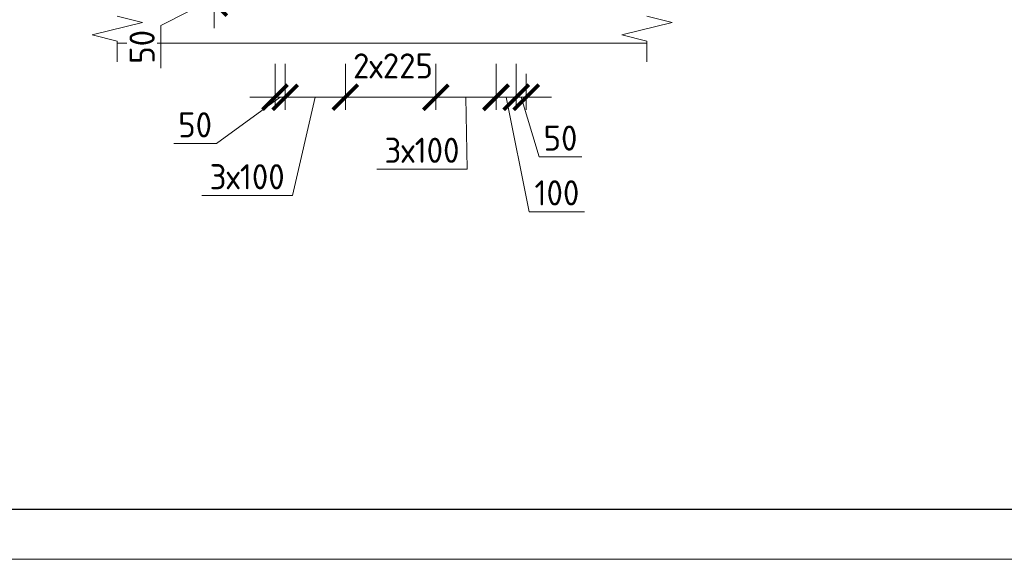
# Model space of a CAD drawing. Header units: millimetres. Extents: x 263826 to 1718326, y -423071 to 70137.
# Tile 137 of 256: x 551343 to 561142, y -198192 to -192821. Entities that reach past the tile are written whole.
import ezdxf

# ---------------------------------------------------------------- set-up
doc = ezdxf.new("R2010")
doc.units = ezdxf.units.MM
doc.linetypes.add('01 Штриховая _4 мм_', pattern=[6, 3.5, -2.5])
for name, color, linetype, lineweight in [('AF_Perekritie', 90, 'Continuous', 18), ('AF_Stena', 90, 'Continuous', 18), ('KR_Fundament', 253, 'Continuous', 18), ('размер', 1, 'Continuous', 25), ('РАЗМЕРЫ', 1, 'Continuous', 9), ('Текст', 7, 'Continuous', 25), ('ТОНКИЕ', 7, 'Continuous', 9)]:
    doc.layers.add(name, color=color, linetype=linetype, lineweight=lineweight)
doc.layers.add('PDF7_Text', color=7, linetype='Continuous')
doc.layers.add('ТОЛСТЫЕ_ОСНОВНЫЕ', color=6, linetype='Continuous')
doc.styles.add('GOST-2.304_Type-B', font='GOST_Common.ttf')
doc.styles.add('PDF Times New Roman', font='times.ttf')
doc.styles.add('ГОСТ', font='GOST_Common.ttf')
doc.dimstyles.new('мой 25', dxfattribs={"dimscale": 100, "dimtxt": 2.5, "dimasz": 2.5, "dimexe": 1.25, "dimexo": 0.625, "dimtad": 1, "dimdec": 0, "dimlfac": 0.5, "dimtxsty": 'GOST-2.304_Type-B', "dimblk": 'ARCHTICK', "dimcen": 2.5, "dimdle": 1.25, "dimaunit": 1, "dimadec": 1, "dimazin": 2, "dimtfac": 1, "dimtdec": 0, "dimtmove": 1, "dimatfit": 3, "dimfxl": 6, "dimfxlon": 1, "dimtfill": 1, "dimlwd": -1, "dimlwe": -1, "dimarcsym": 0})

# ---------------------------------------------------------------- blocks, each defined once
blk = doc.blocks.new('штамп кж1.1')
at = {"layer": 'PDF7_Text', "insert": (410912, -84467.2), "char_height": 180, "width": 6881.019, "attachment_point": 7, "style": 'PDF Times New Roman'}
blk.add_mtext('\\pi1015.18152;Жилой дом со встроенными помещениями \\P\\pi311.27381;общественно-делового и коммерческого назначения на \\P\\pi667.38051;первом этаже здания и встроенно-пристроенным \\P\\pi874.76335;поликлиническим учреждением (поз. 2.2-2.3)', dxfattribs=at)
at = {"layer": 'Текст', "color": 7, "insert": (411117.5, -81801.3), "char_height": 250, "attachment_point": 1, "style": 'ГОСТ'}
blk.add_mtext_dynamic_manual_height_columns('\\pi594.35517;{\\fTimes New Roman|b0|i0|c204|p18;\\C256;Строительство жилого комплекса со  встроенными помещениями \\P\\pi1441.86779;общественного-делового, коммерческого назначения и \\P\\pi41.3631;поликлиническим учреждением по адресу: г. Чита, ул. 1-я Коллективная}', width=11543.072, gutter_width=12.5, heights=[0], dxfattribs=at)
blk = doc.blocks.new('*U46')
at = {"layer": 'ТОЛСТЫЕ_ОСНОВНЫЕ', "color": 6}
blk.add_lwpolyline([(20, 5), (415, 5), (415, 292), (20, 292)], close=True, dxfattribs=at)
at = {"layer": 'ТОНКИЕ'}
blk.add_lwpolyline([(0, 0), (420, 0), (420, 297), (0, 297)], close=True, dxfattribs=at)
blk = doc.blocks.new('_ArchTick')
at = {"color": 0, "linetype": 'ByBlock', "const_width": 0.15}
blk.add_lwpolyline([(-0.5, -0.5), (0.5, 0.5)], dxfattribs=at)
blk = doc.blocks.new('*D542')
at = {"layer": 'DEFPOINTS', "color": 0, "lineweight": 0, "transparency": 16777216}
for p in [(553984.4, -193198), (554584.4, -193198), (553984.4, -193592.7)]:
    blk.add_point(p, dxfattribs=at)
at = {"layer": 'РАЗМЕРЫ', "color": 0, "linetype": 'Continuous', "transparency": 16777216}
for p, q in [((553984.4, -193260.5), (553984.4, -193717.7)), ((554584.4, -193260.5), (554584.4, -193717.7)), ((554709.4, -193592.7), (553859.4, -193592.7)), ((554284.4, -193592.7), (554056.8, -194571.4)), ((554056.8, -194571.4), (553156.8, -194571.4))]:
    blk.add_line(p, q, dxfattribs=at)
at = {"layer": 'РАЗМЕРЫ', "color": 0, "transparency": 16777216, "xscale": 250, "yscale": 250, "zscale": 250, "rotation": 180}
blk.add_blockref('_ArchTick', (553984.4, -193592.7), dxfattribs=at)
at = {"layer": 'РАЗМЕРЫ', "color": 0, "transparency": 16777216, "xscale": 250, "yscale": 250, "zscale": 250}
blk.add_blockref('_ArchTick', (554584.4, -193592.7), dxfattribs=at)
at = {"layer": 'РАЗМЕРЫ', "color": 0, "lineweight": 0, "transparency": 16777216, "insert": (553606.8, -194383.9), "char_height": 250, "attachment_point": 5, "style": 'GOST-2.304_Type-B', "bg_fill": 3, "box_fill_scale": 1.1, "bg_fill_color": 256, "bg_fill_true_color": 13158600, "bg_fill_transparency": 0}
blk.add_mtext('3х100', dxfattribs=at)
blk = doc.blocks.new('*D543')
at = {"layer": 'DEFPOINTS', "color": 0, "transparency": 16777216}
blk.add_point((555483.8, -193592.7), dxfattribs=at)
at = {"layer": 'РАЗМЕРЫ', "color": 0, "linetype": 'Continuous', "transparency": 16777216}
for p, q in [((554584.4, -193260.5), (554584.4, -193717.7)), ((555483.8, -193360.5), (555483.8, -193717.7)), ((554459.4, -193592.7), (555608.8, -193592.7))]:
    blk.add_line(p, q, dxfattribs=at)
at = {"layer": 'РАЗМЕРЫ', "color": 0, "transparency": 16777216, "xscale": 250, "yscale": 250, "zscale": 250, "rotation": 180}
blk.add_blockref('_ArchTick', (554584.4, -193592.7), dxfattribs=at)
at = {"layer": 'РАЗМЕРЫ', "color": 0, "transparency": 16777216, "xscale": 250, "yscale": 250, "zscale": 250}
blk.add_blockref('_ArchTick', (555483.8, -193592.7), dxfattribs=at)
at = {"layer": 'РАЗМЕРЫ', "color": 0, "lineweight": 0, "transparency": 16777216, "insert": (555058, -193281), "char_height": 250, "attachment_point": 5, "style": 'GOST-2.304_Type-B', "bg_fill": 3, "box_fill_scale": 1.1, "bg_fill_color": 256, "bg_fill_true_color": 13158600, "bg_fill_transparency": 0}
blk.add_mtext('2х225', dxfattribs=at)
at = {"layer": 'DEFPOINTS', "color": 0, "transparency": 16777216}
for p in [(554584.4, -193198), (555483.8, -193298)]:
    blk.add_point(p, dxfattribs=at)
blk = doc.blocks.new('*D544')
at = {"layer": 'DEFPOINTS', "color": 0, "transparency": 16777216}
for p in [(556284.4, -193198), (556384.4, -193298), (556384.4, -193592.7)]:
    blk.add_point(p, dxfattribs=at)
at = {"layer": 'РАЗМЕРЫ', "color": 0, "linetype": 'Continuous', "transparency": 16777216}
for p, q in [((556284.4, -193260.5), (556284.4, -193717.7)), ((556384.4, -193360.5), (556384.4, -193717.7)), ((556284.4, -193592.7), (556034.4, -193592.7)), ((556284.4, -193592.7), (556384.4, -193592.7)), ((556284.4, -193592.7), (556384.4, -193592.7)), ((556334.4, -193592.7), (556512.6, -194186.5)), ((556384.4, -193592.7), (556634.4, -193592.7)), ((556512.6, -194186.5), (556937.6, -194186.5))]:
    blk.add_line(p, q, dxfattribs=at)
at = {"layer": 'РАЗМЕРЫ', "color": 0, "transparency": 16777216, "xscale": 250, "yscale": 250, "zscale": 250}
blk.add_blockref('_ArchTick', (556284.4, -193592.7), dxfattribs=at)
at = {"layer": 'РАЗМЕРЫ', "color": 0, "transparency": 16777216, "xscale": 250, "yscale": 250, "zscale": 250, "rotation": 180}
blk.add_blockref('_ArchTick', (556384.4, -193592.7), dxfattribs=at)
at = {"layer": 'РАЗМЕРЫ', "color": 0, "lineweight": 0, "transparency": 16777216, "insert": (556725.1, -193999), "char_height": 250, "attachment_point": 5, "style": 'GOST-2.304_Type-B', "bg_fill": 3, "box_fill_scale": 1.1, "bg_fill_color": 256, "bg_fill_true_color": 13158600, "bg_fill_transparency": 0}
blk.add_mtext('50', dxfattribs=at)
blk = doc.blocks.new('*D545')
at = {"layer": 'DEFPOINTS', "color": 0, "lineweight": 0, "transparency": 16777216}
for p in [(555483.8, -193198.7), (556083.8, -193198.7), (555483.8, -193593.4)]:
    blk.add_point(p, dxfattribs=at)
at = {"layer": 'РАЗМЕРЫ', "color": 0, "linetype": 'Continuous', "transparency": 16777216}
for p, q in [((555483.8, -193261.2), (555483.8, -193718.4)), ((556083.8, -193261.2), (556083.8, -193718.4)), ((556208.8, -193593.4), (555358.8, -193593.4)), ((555783.8, -193593.4), (555796.5, -194308.1)), ((555796.5, -194308.1), (554896.5, -194308.1))]:
    blk.add_line(p, q, dxfattribs=at)
at = {"layer": 'РАЗМЕРЫ', "color": 0, "transparency": 16777216, "xscale": 250, "yscale": 250, "zscale": 250, "rotation": 180}
blk.add_blockref('_ArchTick', (555483.8, -193593.4), dxfattribs=at)
at = {"layer": 'РАЗМЕРЫ', "color": 0, "transparency": 16777216, "xscale": 250, "yscale": 250, "zscale": 250}
blk.add_blockref('_ArchTick', (556083.8, -193593.4), dxfattribs=at)
at = {"layer": 'РАЗМЕРЫ', "color": 0, "lineweight": 0, "transparency": 16777216, "insert": (555346.5, -194120.6), "char_height": 250, "attachment_point": 5, "style": 'GOST-2.304_Type-B', "bg_fill": 3, "box_fill_scale": 1.1, "bg_fill_color": 256, "bg_fill_true_color": 13158600, "bg_fill_transparency": 0}
blk.add_mtext('3х100', dxfattribs=at)
blk = doc.blocks.new('*D546')
at = {"layer": 'DEFPOINTS', "color": 0, "transparency": 16777216}
for p in [(556083.8, -193199.7), (556284.4, -193332.5), (556284.4, -193592.7)]:
    blk.add_point(p, dxfattribs=at)
at = {"layer": 'РАЗМЕРЫ', "color": 0, "linetype": 'Continuous', "transparency": 16777216}
for p, q in [((556083.8, -193262.2), (556083.8, -193717.7)), ((556284.4, -193395), (556284.4, -193717.7)), ((555958.8, -193592.7), (556409.4, -193592.7)), ((556184.1, -193592.7), (556414.6, -194732)), ((556414.6, -194732), (556964.6, -194732))]:
    blk.add_line(p, q, dxfattribs=at)
at = {"layer": 'РАЗМЕРЫ', "color": 0, "transparency": 16777216, "xscale": 250, "yscale": 250, "zscale": 250, "rotation": 180}
blk.add_blockref('_ArchTick', (556083.8, -193592.7), dxfattribs=at)
at = {"layer": 'РАЗМЕРЫ', "color": 0, "transparency": 16777216, "xscale": 250, "yscale": 250, "zscale": 250}
blk.add_blockref('_ArchTick', (556284.4, -193592.7), dxfattribs=at)
at = {"layer": 'РАЗМЕРЫ', "color": 0, "lineweight": 0, "transparency": 16777216, "insert": (556689.6, -194544.5), "char_height": 250, "attachment_point": 5, "style": 'GOST-2.304_Type-B', "bg_fill": 3, "box_fill_scale": 1.1, "bg_fill_color": 256, "bg_fill_true_color": 13158600, "bg_fill_transparency": 0}
blk.add_mtext('100', dxfattribs=at)
blk = doc.blocks.new('*D547')
at = {"layer": 'DEFPOINTS', "color": 0, "transparency": 16777216}
for p in [(553884.4, -193198), (553984.4, -193298), (553984.4, -193592.7)]:
    blk.add_point(p, dxfattribs=at)
at = {"layer": 'РАЗМЕРЫ', "color": 0, "linetype": 'Continuous', "transparency": 16777216}
for p, q in [((553884.4, -193260.5), (553884.4, -193717.7)), ((553984.4, -193360.5), (553984.4, -193717.7)), ((553934.4, -193592.7), (553301.3, -194054.7)), ((553884.4, -193592.7), (553634.4, -193592.7)), ((553884.4, -193592.7), (553984.4, -193592.7)), ((553884.4, -193592.7), (553984.4, -193592.7)), ((553984.4, -193592.7), (554234.4, -193592.7)), ((553301.3, -194054.7), (552876.3, -194054.7))]:
    blk.add_line(p, q, dxfattribs=at)
at = {"layer": 'РАЗМЕРЫ', "color": 0, "transparency": 16777216, "xscale": 250, "yscale": 250, "zscale": 250}
blk.add_blockref('_ArchTick', (553884.4, -193592.7), dxfattribs=at)
at = {"layer": 'РАЗМЕРЫ', "color": 0, "transparency": 16777216, "xscale": 250, "yscale": 250, "zscale": 250, "rotation": 180}
blk.add_blockref('_ArchTick', (553984.4, -193592.7), dxfattribs=at)
at = {"layer": 'РАЗМЕРЫ', "color": 0, "lineweight": 0, "transparency": 16777216, "insert": (553088.8, -193867.2), "char_height": 250, "attachment_point": 5, "style": 'GOST-2.304_Type-B', "bg_fill": 3, "box_fill_scale": 1.1, "bg_fill_color": 256, "bg_fill_true_color": 13158600, "bg_fill_transparency": 0}
blk.add_mtext('50', dxfattribs=at)
blk = doc.blocks.new('*D741')
at = {"layer": 'DEFPOINTS', "color": 0, "transparency": 16777216}
for p in [(553279.7, -192555.5), (553884.4, -192555.5), (553884.4, -192655.4)]:
    blk.add_point(p, dxfattribs=at)
at = {"layer": 'РАЗМЕРЫ', "color": 0, "linetype": 'Continuous', "transparency": 16777216}
for p, q in [((553279.7, -192555.5), (553279.7, -192305.5)), ((553279.7, -192605.4), (552748.4, -192878.7)), ((553821.9, -192555.5), (553154.7, -192555.5)), ((553279.7, -192655.4), (553279.7, -192555.5)), ((553279.7, -192655.4), (553279.7, -192555.5)), ((553821.9, -192655.4), (553154.7, -192655.4)), ((553279.7, -192655.4), (553279.7, -192905.4)), ((552748.4, -192878.7), (552748.4, -193303.7))]:
    blk.add_line(p, q, dxfattribs=at)
at = {"layer": 'РАЗМЕРЫ', "color": 0, "transparency": 16777216, "xscale": 250, "yscale": 250, "zscale": 250}
for p, rotation in [((553279.7, -192555.5), 270), ((553279.7, -192655.4), 90)]:
    blk.add_blockref('_ArchTick', p, dxfattribs=dict(at, rotation=rotation))
at = {"layer": 'РАЗМЕРЫ', "color": 0, "lineweight": 0, "transparency": 16777216, "insert": (552560.9, -193091.2), "char_height": 250, "attachment_point": 5, "rotation": 90, "style": 'GOST-2.304_Type-B', "bg_fill": 3, "box_fill_scale": 1.1, "bg_fill_color": 256, "bg_fill_true_color": 13158600, "bg_fill_transparency": 0}
blk.add_mtext('50', dxfattribs=at)

msp = doc.modelspace()

# ---------------------------------------------------------------- linework, layer by layer
at = {"layer": 'AF_Perekritie', "linetype": '01 Штриховая _4 мм_', "lineweight": 9}
msp.add_line((557585.92413, -193055.3563, 3100), (557504.56776, -193055.3563, 3100), dxfattribs=at)
at = {"layer": 'AF_Stena', "lineweight": 20, "elevation": 3100}
for points in [[(552313.63958, -192785.3565), (552563.63958, -192847.8565)], [(557585.92413, -192785.3565), (557835.92413, -192847.8565)], [(552563.63958, -192847.8565), (552063.63958, -192972.8565)], [(557835.92413, -192847.8565), (557335.92413, -192972.8565)], [(552063.63958, -192972.8565), (552313.63958, -193035.3565)], [(552313.63958, -193035.3565), (552313.63958, -193090.3567)], [(557335.92413, -192972.8565), (557585.92413, -193035.3565)], [(557585.92413, -193035.3565), (557585.92413, -193090.3567)], [(552313.63958, -193090.3567), (552313.63958, -193240.3567)], [(557585.92413, -193090.3567), (557585.92413, -193240.3567)]]:
    msp.add_lwpolyline(points, dxfattribs=at)
at = {"layer": 'KR_Fundament', "lineweight": 9}
msp.add_line((552313.63958, -193055.3563, 3100), (557504.46854, -193055.3563, 3100), dxfattribs=at)

# ---------------------------------------------------------------- block references
at = {"xscale": 100, "yscale": 100, "zscale": 100}
msp.add_blockref('*U46', (547077.81247, -198191.77617, 3100), dxfattribs=at)
at = {"layer": 'размер'}
msp.add_blockref('штамп кж1.1', (120612.64314, -111557.55482, 3100), dxfattribs=at)

# ---------------------------------------------------------------- texts
at = {"layer": 'Текст', "color": 7, "char_height": 250, "attachment_point": 1, "style": 'ГОСТ'}
for s, insert in [('\\pi3500;{\\C0;\\P\\pi1371.59091;План пилонов} 2-5-го этажа{\\H1.83333x; }', (480882.14484, -196191.77617, 3100)), ('\\pi3500;{\\C256;\\P\\pi2264.39394;Пилон П1 (2-5ЭТ)}', (531470.96759, -196191.77617, 3100))]:
    msp.add_mtext_dynamic_manual_height_columns(s, width=7000, gutter_width=12.5, heights=[1500], dxfattribs=dict(at, insert=insert))

# ---------------------------------------------------------------- next in the draw order: dimensions: what is measured, and where the dimension line sits
at = {"layer": 'РАЗМЕРЫ', "color": 146, "lineweight": 0, "true_color": 0x006272}
dim = msp.add_linear_dim(base=(553984.43156, -193592.74838, 3100), p1=(554584.43156, -193197.98085, 3100), p2=(553984.43156, -193197.98085, 3100), angle=180, text='3х100', dimstyle='мой 25', override={"dimlfac": 0.25}, dxfattribs=at)
dim.commit()
dim.dimension.update_dxf_attribs({"geometry": '*D542', "text_midpoint": (553994.33812, -194571.43326, 3100), "dimtype": 160})
dim = msp.add_linear_dim(base=(556384.41935, -193592.74838, 3100), p1=(556284.43156, -193197.98085, 3100), p2=(556384.41935, -193297.98085, 3100), angle=180, dimstyle='мой 25', dxfattribs=at)
dim.commit()
dim.dimension.update_dxf_attribs({"geometry": '*D544', "text_midpoint": (556575.05045, -193998.99838, 3100)})

# ---------------------------------------------------------------- next in the draw order: dimensions: what is measured, and where the dimension line sits
dim = msp.add_linear_dim(base=(555483.77482, -193592.74838, 3100), p1=(554584.43156, -193197.98085, 3100), p2=(555483.77482, -193297.98085, 3100), angle=180, text='2х225', dimstyle='мой 25', dxfattribs=at)
dim.commit()
dim.dimension.update_dxf_attribs({"geometry": '*D543', "text_midpoint": (555058.01368, -193468.48843, 3100), "dimtype": 160})
dim = msp.add_linear_dim(base=(553984.43156, -193592.74838, 3100), p1=(553884.44376, -193197.98085, 3100), p2=(553984.43156, -193297.98085, 3100), angle=180, dimstyle='мой 25', dxfattribs=at)
dim.commit()
dim.dimension.update_dxf_attribs({"geometry": '*D547', "text_midpoint": (553238.83082, -194054.74027, 3100), "dimtype": 160})

# ---------------------------------------------------------------- next in the draw order: dimensions: what is measured, and where the dimension line sits
dim = msp.add_linear_dim(base=(555483.77482, -193593.44102, 3100), p1=(556083.77482, -193198.67349, 3100), p2=(555483.77482, -193198.67349, 3100), angle=180, text='3х100', dimstyle='мой 25', override={"dimlfac": 0.25}, dxfattribs=at)
dim.commit()
dim.dimension.update_dxf_attribs({"geometry": '*D545', "text_midpoint": (555733.98616, -194308.11954, 3100), "dimtype": 160})

# ---------------------------------------------------------------- next in the draw order: dimensions: what is measured, and where the dimension line sits
dim = msp.add_linear_dim(base=(556284.43156, -193592.74838, 3100), p1=(556083.77482, -193199.6692, 3100), p2=(556284.43156, -193332.45285, 3100), angle=180, dimstyle='мой 25', dxfattribs=at)
dim.commit()
dim.dimension.update_dxf_attribs({"geometry": '*D546', "text_midpoint": (556477.09236, -194732.02601, 3100), "dimtype": 160})

# ---------------------------------------------------------------- next in the draw order: block references
at = {"layer": 'размер'}
msp.add_blockref('штамп кж1.1', (70023.82038, -111557.55482, 3100), dxfattribs=at)

# ---------------------------------------------------------------- next in the draw order: dimensions: what is measured, and where the dimension line sits
at = {"layer": 'РАЗМЕРЫ', "color": 146, "lineweight": 0, "true_color": 0x006272}
dim = msp.add_linear_dim(base=(553279.69993, -192555.50792, 3100), p1=(553884.41865, -192655.3563, 3100), p2=(553884.41865, -192555.50792, 3100), angle=90, dimstyle='мой 25', dxfattribs=at)
dim.commit()
dim.dimension.update_dxf_attribs({"geometry": '*D741', "text_midpoint": (552748.44993, -192941.23746, 3100), "dimtype": 160})

doc.saveas('drawing.dxf')
